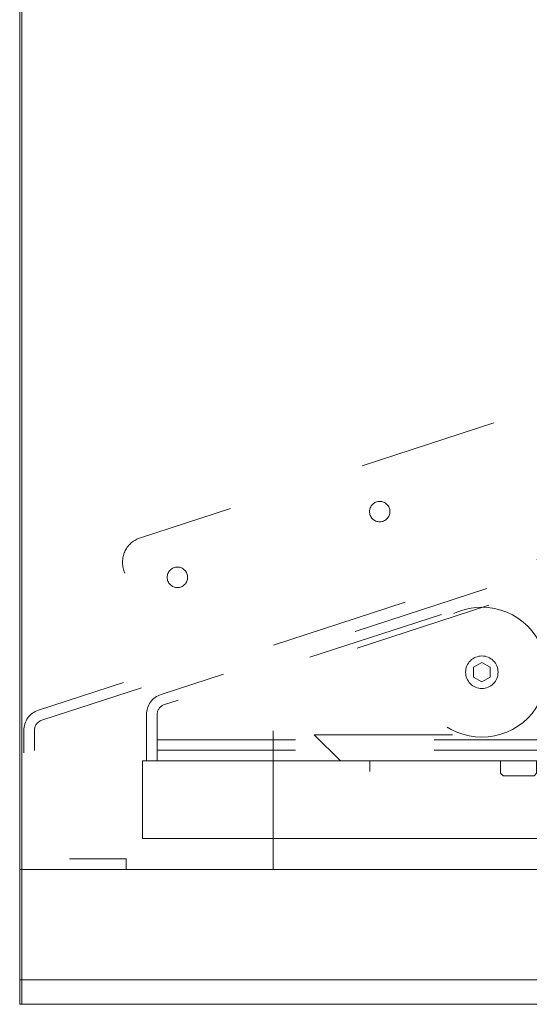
# Model space of a CAD drawing. Header units: inches. Extents: x -463 to -294, y -230 to 12.
# Tile 31 of 68: x -361.5 to -356.6, y -64.09 to -54.61. Entities that reach past the tile are written whole.
import ezdxf

# ---------------------------------------------------------------- set-up
doc = ezdxf.new("R2010")
doc.units = ezdxf.units.IN
doc.header["$LTSCALE"] = 32
doc.header["$MEASUREMENT"] = 0
doc.header["$PDMODE"] = 1
doc.header["$PDSIZE"] = -2
doc.linetypes.add('Dash Style-1', pattern=[0.083328, 0.041656, -0.041672])
for name, color, linetype, lineweight in [('DashLine', 7, 'Dash Style-1', 13), ('Metal-CascadeShroud', 7, 'Continuous', 18), ('None', 7, 'Continuous', 18), ('SolidLine', 7, 'Continuous', 15), ('Wood_-V', 7, 'Continuous', 18), ('Wood_1-H', 7, 'Continuous', 13), ('Wood_1-V', 7, 'Continuous', 13)]:
    doc.layers.add(name, color=color, linetype=linetype, lineweight=lineweight)

# ---------------------------------------------------------------- blocks, each defined once
blk = doc.blocks.new('Group-13')
at = {"layer": 'Wood_1-H'}
for points in [[(-2.0445, 22.8948), (-2.0445, -48.8769)], [(-2.0445, -47.8139), (-2.0445, 22.8948), (-2.0445, 22.8948)], [(-2.0445, -48.8769), (-2.0248, -48.8769), (-2.0248, 22.8948), (-2.0445, 22.8948), (-2.0445, -48.8769)], [(-2.0445, 22.8948), (-2.0248, 22.8948), (-2.0248, -47.8139), (-2.0445, -47.8139), (-2.0445, 22.8948)], [(-2.0248, 22.8948), (-2.0248, -48.8769)], [(-2.0248, -47.8139), (-2.0248, 22.8948), (-2.0248, 22.8948)], [(-2.0445, -48.8769), (-2.0445, -48.8769), (-2.0445, -47.8139)], [(-2.0445, -47.8139), (-2.0248, -47.8139), (-2.0248, -48.8769), (-2.0445, -48.8769), (-2.0445, -47.8139)], [(-2.0248, -48.8769), (-2.0248, -48.8769), (-2.0248, -47.8139)], [(-2.0445, -48.8769), (-2.0248, -48.8769), (-2.0248, -48.8769), (-2.0445, -48.8769), (-2.0445, -48.8769)]]:
    blk.add_lwpolyline(points, dxfattribs=at)
at = {"layer": 'Wood_1-V'}
for points in [[(-2.0248, 22.8948), (-2.0248, -48.8769)], [(-2.0248, -47.8139), (-2.0248, 22.8948), (-2.0248, 22.8948)], [(-2.0248, -48.8769), (27.9359, -48.8769), (27.9359, 22.8948), (-2.0248, 22.8948), (-2.0248, -48.8769)], [(-2.0248, 22.8948), (27.9359, 22.8948), (27.9359, -47.8139), (-2.0248, -47.8139), (-2.0248, 22.8948)], [(-2.0445, -49.1131), (-2.0445, -48.8769), (-2.0445, -47.8139)], [(-2.0445, -47.8139), (-2.0445, -47.8139), (-2.0445, -49.1131)], [(-2.0445, -47.8139), (-2.0248, -47.8139), (-2.0445, -47.8139), (-2.0445, -47.8139)], [(-2.0445, -47.8139), (-2.0248, -47.8139), (-2.0248, -47.8139), (-2.0445, -47.8139)], [(-2.0445, -47.8139), (-2.0248, -47.8139), (-2.0248, -47.8139), (-2.0445, -47.8139), (-2.0445, -47.8139)], [(-2.0445, -49.1131), (-2.0248, -49.1131), (-2.0248, -47.8139), (-2.0445, -47.8139), (-2.0445, -49.1131)], [(-2.0445, -47.8139), (-2.0248, -47.8139), (-2.0248, -48.8769), (-2.0445, -48.8769), (-2.0445, -47.8139)], [(-2.0248, -48.8769), (-2.0248, -48.8769), (-2.0248, -47.8139)], [(-2.0248, -47.8139), (27.9359, -47.8139), (27.9359, -48.8769), (-2.0248, -48.8769), (-2.0248, -47.8139)], [(-2.0248, -49.1131), (-2.0248, -48.8769), (-2.0248, -47.8139)], [(-2.0248, -47.8139), (-2.0248, -47.8139), (-2.0248, -49.1131)], [(-2.0248, -47.8139), (27.9359, -47.8139), (-2.0248, -47.8139), (-2.0248, -47.8139)], [(-2.0248, -47.8139), (27.9359, -47.8139), (27.9359, -47.8139), (-2.0248, -47.8139)], [(-2.0248, -47.8139), (27.9359, -47.8139), (27.9359, -47.8139), (-2.0248, -47.8139), (-2.0248, -47.8139)], [(-2.0248, -49.1131), (27.9359, -49.1131), (27.9359, -47.8139), (-2.0248, -47.8139), (-2.0248, -49.1131)], [(-2.0248, -47.8139), (27.9359, -47.8139), (27.9359, -48.8769), (-2.0248, -48.8769), (-2.0248, -47.8139)], [(-2.0248, -49.1131), (-2.0248, -48.8769), (-2.0248, -47.8139)], [(-2.0248, -47.8139), (-2.0248, -47.8139), (-2.0248, -49.1131)], [(-2.0445, -48.8769), (-2.0248, -48.8769), (-2.0248, -49.1131), (-2.0445, -49.1131), (-2.0445, -48.8769)], [(-2.0248, -48.8769), (27.9359, -48.8769), (27.9359, -48.8769), (-2.0248, -48.8769), (-2.0248, -48.8769)], [(-2.0248, -48.8769), (27.9359, -48.8769), (27.9359, -49.1131), (-2.0248, -49.1131), (-2.0248, -48.8769)], [(-2.0445, -49.1131), (-2.0445, -49.1131)], [(-2.0445, -49.1131), (-2.0248, -49.1131), (-2.0248, -49.1131), (-2.0445, -49.1131), (-2.0445, -49.1131)], [(-2.0248, -49.1131), (-2.0248, -49.1131)], [(-2.0248, -49.1131), (27.9359, -49.1131), (27.9359, -49.1131), (-2.0248, -49.1131), (-2.0248, -49.1131)], [(-2.0248, -49.1131), (-2.0248, -49.1131)]]:
    blk.add_lwpolyline(points, dxfattribs=at)
blk = doc.blocks.new('1BP8DW-Leveler (2D)')
at = {"layer": 'DashLine', "flags": 128}
for points in [[(0.625, 0), (0.622, -0.0613), (0.613, -0.1219), (0.5981, -0.1814), (0.5774, -0.2392), (0.5512, -0.2946), (0.5197, -0.3472), (0.4831, -0.3965), (0.4419, -0.4419), (0.3965, -0.4831), (0.3472, -0.5197), (0.2946, -0.5512), (0.2392, -0.5774), (0.1814, -0.5981), (0.1219, -0.613), (0.0613, -0.622), (0, -0.625), (-0.0613, -0.622), (-0.1219, -0.613), (-0.1814, -0.5981), (-0.2392, -0.5774), (-0.2946, -0.5512), (-0.3472, -0.5197), (-0.3965, -0.4831), (-0.4419, -0.4419), (-0.4831, -0.3965), (-0.5197, -0.3472), (-0.5512, -0.2946), (-0.5774, -0.2392), (-0.5981, -0.1814), (-0.613, -0.1219), (-0.622, -0.0613), (-0.625, 0), (-0.622, 0.0613), (-0.613, 0.1219), (-0.5981, 0.1814), (-0.5774, 0.2392), (-0.5512, 0.2946), (-0.5197, 0.3472), (-0.4831, 0.3965), (-0.4419, 0.4419), (-0.3965, 0.4831), (-0.3472, 0.5197), (-0.2946, 0.5512), (-0.2392, 0.5774), (-0.1814, 0.5981), (-0.1219, 0.613), (-0.0613, 0.622), (0, 0.625), (0.0613, 0.622), (0.1219, 0.613), (0.1814, 0.5981), (0.2392, 0.5774), (0.2946, 0.5512), (0.3472, 0.5197), (0.3965, 0.4831), (0.4419, 0.4419), (0.4831, 0.3965), (0.5197, 0.3472), (0.5512, 0.2946), (0.5774, 0.2392), (0.5981, 0.1814), (0.613, 0.1219), (0.622, 0.0613)], [(0, 0.1562), (0.0153, 0.1555), (0.0305, 0.1532), (0.0454, 0.1495), (0.0598, 0.1444), (0.0737, 0.1378), (0.0868, 0.1299), (0.0991, 0.1208), (0.1105, 0.1105), (0.1208, 0.0991), (0.1299, 0.0868), (0.1378, 0.0737), (0.1444, 0.0598), (0.1495, 0.0454), (0.1532, 0.0305), (0.1555, 0.0153), (0.1562, 0), (0.1555, -0.0153), (0.1532, -0.0305), (0.1495, -0.0454), (0.1444, -0.0598), (0.1378, -0.0737), (0.1299, -0.0868), (0.1208, -0.0991), (0.1105, -0.1105), (0.0991, -0.1208), (0.0868, -0.1299), (0.0737, -0.1378), (0.0598, -0.1444), (0.0454, -0.1495), (0.0305, -0.1532), (0.0153, -0.1555), (0, -0.1562), (-0.0153, -0.1555), (-0.0305, -0.1532), (-0.0454, -0.1495), (-0.0598, -0.1444), (-0.0737, -0.1378), (-0.0868, -0.1299), (-0.0991, -0.1208), (-0.1105, -0.1105), (-0.1208, -0.0991), (-0.1299, -0.0868), (-0.1378, -0.0737), (-0.1444, -0.0598), (-0.1495, -0.0454), (-0.1532, -0.0305), (-0.1555, -0.0153), (-0.1562, 0), (-0.1555, 0.0153), (-0.1532, 0.0305), (-0.1495, 0.0454), (-0.1444, 0.0598), (-0.1378, 0.0737), (-0.1299, 0.0868), (-0.1208, 0.0991), (-0.1105, 0.1105), (-0.0991, 0.1208), (-0.0868, 0.1299), (-0.0737, 0.1378), (-0.0598, 0.1444), (-0.0454, 0.1495), (-0.0305, 0.1532), (-0.0153, 0.1555)], [(0, 0.0937), (-0.0812, 0.0469), (-0.0812, -0.0469), (0, -0.0938), (0.0812, -0.0469), (0.0812, 0.0469)]]:
    blk.add_lwpolyline(points, close=True, dxfattribs=at)
blk = doc.blocks.new('MetalLegBox-Lower-30 (2D)')
at = {"layer": 'DashLine'}
for p, q in [((-13.6772, -1.9291), (13.6772, -1.9291)), ((-13.6771, -2.0315), (13.6772, -2.0315)), ((-13.6771, -2.1339), (13.6772, -2.1339))]:
    blk.add_line(p, q, dxfattribs=at)
at = {"layer": 'DashLine', "flags": 128}
blk.add_lwpolyline([(-13.7796, -2.1339), (-13.7796, -1.6881, -0.32492), (-13.6381, -1.4934), (-2.8204, 2.0215, -0.078702), (-2.7572, 2.0315), (2.7571, 2.0315, -0.078702), (2.8203, 2.0215), (13.638, -1.4934, -0.32492), (13.7795, -1.6881), (13.7795, -2.1339), (13.6771, -2.1339), (13.6771, -1.6881, 0.32492), (13.6064, -1.5908), (2.7887, 1.9241, 0.079192), (2.7571, 1.9291), (-2.7572, 1.9291, 0.079192), (-2.7888, 1.9241), (-13.6065, -1.5908, 0.32492), (-13.6772, -1.6881), (-13.6772, -2.1339)], format="xyb", close=True, dxfattribs=at)
blk.add_lwpolyline([(-12.1654, -1.8819), (-9.4882, -1.8819), (-9.7402, -2.1339), (-10.0236, -2.1339), (-10.0236, -2.252), (-10.0472, -2.2756), (-10.3465, -2.2756), (-10.3701, -2.252), (-10.3701, -2.1339), (-11.2835, -2.1339), (-11.2835, -2.252), (-11.3071, -2.2756), (-11.6063, -2.2756), (-11.6299, -2.252), (-11.6299, -2.1339), (-11.9134, -2.1339)], close=True, dxfattribs=at)
at = {"layer": 'Metal-CascadeShroud', "color": 7}
blk.add_blockref('1BP8DW-Leveler (2D)', (-10.5512, -1.2795), dxfattribs=at)
blk = doc.blocks.new('MiteredDeskBracketLeft (2D)')
at = {"layer": 'DashLine', "flags": 128}
blk.add_lwpolyline([(2.4409, 0), (2.4409, 1.6853, -0.32492), (2.6151, 1.925), (5.8119, 2.9637, -0.509525), (6.1417, 2.7241), (6.1417, 0)], format="xyb", close=True, dxfattribs=at)
at = {"layer": 'Metal-CascadeShroud', "linetype": 'Continuous', "lineweight": 5}
blk.add_point((0, 0), dxfattribs=at)
blk = doc.blocks.new('MetalLegBox-Upper-30 (2D)')
at = {"layer": 'DashLine', "flags": 128}
blk.add_lwpolyline([(13.9764, -3.0748), (14.7559, -3.0748, 0.414214), (14.8583, -2.9724), (14.8583, -1.8401, 0.32492), (14.7875, -1.7427), (2.8236, 2.1446, 0.078702), (2.792, 2.1496), (-2.792, 2.1496, 0.078702), (-2.8236, 2.1446), (-14.7875, -1.7427, 0.32492), (-14.8583, -1.8401), (-14.8583, -2.9724, 0.414214), (-14.7559, -3.0748), (-13.9764, -3.0748), (-13.9764, -3.1772), (-14.7559, -3.1772, -0.414214), (-14.9606, -2.9724), (-14.9606, -1.8401, -0.32492), (-14.8192, -1.6454), (-13.6807, -1.2755), (-13.9977, -0.3001, -0.417497), (-13.8372, 0.0149), (-9.5237, 1.4165, -0.414214), (-9.2062, 1.2547), (-8.8899, 0.2812), (-2.8552, 2.2419, -0.078702), (-2.792, 2.252), (2.792, 2.252, -0.078702), (2.8552, 2.2419), (8.8899, 0.2812), (9.2062, 1.2547, -0.414214), (9.5237, 1.4165), (13.8372, 0.0149, -0.417497), (13.9977, -0.3001), (13.6807, -1.2755), (14.8192, -1.6454, -0.32492), (14.9606, -1.8401), (14.9606, -2.9724, -0.414214), (14.7559, -3.1772), (13.9764, -3.1772)], format="xyb", close=True, dxfattribs=at)
at = {"layer": 'SolidLine', "flags": 128}
for points in [[(-11.5344, 0.3648), (-11.5248, 0.3643), (-11.5152, 0.3629), (-11.5059, 0.3606), (-11.4968, 0.3573), (-11.488, 0.3532), (-11.4798, 0.3482), (-11.472, 0.3425), (-11.4648, 0.336), (-11.4584, 0.3288), (-11.4526, 0.3211), (-11.4476, 0.3128), (-11.4435, 0.304), (-11.4403, 0.2949), (-11.4379, 0.2856), (-11.4365, 0.276), (-11.436, 0.2664), (-11.4365, 0.2567), (-11.4379, 0.2472), (-11.4403, 0.2378), (-11.4435, 0.2287), (-11.4476, 0.22), (-11.4526, 0.2117), (-11.4584, 0.2039), (-11.4648, 0.1968), (-11.472, 0.1903), (-11.4798, 0.1845), (-11.488, 0.1796), (-11.4968, 0.1754), (-11.5059, 0.1722), (-11.5152, 0.1698), (-11.5248, 0.1684), (-11.5344, 0.168), (-11.5441, 0.1684), (-11.5536, 0.1698), (-11.563, 0.1722), (-11.5721, 0.1754), (-11.5808, 0.1796), (-11.5891, 0.1845), (-11.5969, 0.1903), (-11.604, 0.1968), (-11.6105, 0.2039), (-11.6163, 0.2117), (-11.6212, 0.22), (-11.6254, 0.2287), (-11.6286, 0.2378), (-11.631, 0.2472), (-11.6324, 0.2567), (-11.6329, 0.2664), (-11.6324, 0.276), (-11.631, 0.2856), (-11.6286, 0.2949), (-11.6254, 0.304), (-11.6212, 0.3128), (-11.6163, 0.3211), (-11.6105, 0.3288), (-11.604, 0.336), (-11.5969, 0.3425), (-11.5891, 0.3482), (-11.5808, 0.3532), (-11.5721, 0.3573), (-11.563, 0.3606), (-11.5536, 0.3629), (-11.5441, 0.3643)], [(-13.4815, -0.2678), (-13.4718, -0.2683), (-13.4623, -0.2697), (-13.4529, -0.2721), (-13.4438, -0.2753), (-13.4351, -0.2795), (-13.4268, -0.2844), (-13.419, -0.2902), (-13.4119, -0.2967), (-13.4054, -0.3038), (-13.3997, -0.3116), (-13.3947, -0.3199), (-13.3906, -0.3286), (-13.3873, -0.3377), (-13.385, -0.3471), (-13.3835, -0.3566), (-13.3831, -0.3663), (-13.3835, -0.3759), (-13.385, -0.3855), (-13.3873, -0.3948), (-13.3906, -0.4039), (-13.3947, -0.4127), (-13.3997, -0.4209), (-13.4054, -0.4287), (-13.4119, -0.4359), (-13.419, -0.4423), (-13.4268, -0.4481), (-13.4351, -0.4531), (-13.4438, -0.4572), (-13.4529, -0.4604), (-13.4623, -0.4628), (-13.4718, -0.4642), (-13.4815, -0.4647), (-13.4911, -0.4642), (-13.5007, -0.4628), (-13.5101, -0.4604), (-13.5192, -0.4572), (-13.5279, -0.4531), (-13.5362, -0.4481), (-13.5439, -0.4423), (-13.5511, -0.4359), (-13.5576, -0.4287), (-13.5633, -0.4209), (-13.5683, -0.4127), (-13.5724, -0.4039), (-13.5757, -0.3948), (-13.578, -0.3855), (-13.5794, -0.3759), (-13.5799, -0.3663), (-13.5794, -0.3566), (-13.578, -0.3471), (-13.5757, -0.3377), (-13.5724, -0.3286), (-13.5683, -0.3199), (-13.5633, -0.3116), (-13.5576, -0.3038), (-13.5511, -0.2967), (-13.5439, -0.2902), (-13.5362, -0.2844), (-13.5279, -0.2795), (-13.5192, -0.2753), (-13.5101, -0.2721), (-13.5007, -0.2697), (-13.4911, -0.2683)]]:
    blk.add_lwpolyline(points, close=True, dxfattribs=at)
at = {"layer": 'Metal-CascadeShroud', "color": 7}
blk.add_blockref('MiteredDeskBracketLeft (2D)', (-15, -3.1772), dxfattribs=at)
blk = doc.blocks.new('Group-51')
at = {"layer": 'Wood_-V', "linetype": 'Continuous', "transparency": 33554687}
for points in [[(-0.8634, -46.7706), (26.7744, -46.7706), (26.7744, -47.5186), (-0.8634, -47.5186), (-0.8634, -46.7706)], [(-0.8634, -46.7706), (26.7744, -46.7706), (26.7744, -47.5186), (-0.8634, -47.5186), (-0.8634, -46.7706)], [(-0.8634, -47.5186), (-0.8634, -47.5186), (-0.8634, -46.7706), (-0.8634, -46.7706), (-0.8634, -47.5186)], [(-0.8634, -46.7706), (-0.8634, -46.7706), (26.7744, -46.7706), (26.7744, -46.7706), (-0.8634, -46.7706)], [(26.7744, -47.5186), (26.7744, -47.5186), (-0.8634, -47.5186), (-0.8634, -47.5186), (26.7744, -47.5186)]]:
    blk.add_lwpolyline(points, dxfattribs=at)
at = {"layer": 'Wood_1-V'}
for points in [[(-2.0445, -47.814), (-2.0445, -47.814), (27.9555, -47.814), (27.9555, -47.814), (-2.0445, -47.814)], [(27.9555, -49.1132), (-2.0445, -49.1132), (-2.0445, -47.814), (27.9555, -47.814), (27.9555, -49.1132)], [(-2.0445, -48.877), (-2.0445, -47.814), (-2.0445, -47.814), (-2.0445, -49.1132)], [(27.9555, -48.877), (27.9555, -47.814), (-2.0445, -47.814), (-2.0445, -48.877), (27.9555, -48.877)], [(-2.0445, -49.1132), (-2.0445, -49.1132), (-2.0445, -48.877)], [(-2.0445, -48.877), (-2.0445, -49.1132), (27.9555, -49.1132), (27.9555, -48.877), (-2.0445, -48.877)], [(-2.0445, -49.1132), (27.9555, -49.1132), (27.9555, -49.1132), (-2.0445, -49.1132), (-2.0445, -49.1132)]]:
    blk.add_lwpolyline(points, dxfattribs=at)
at = {"layer": 'None', "color": 7}
for name in ['MetalLegBox-Upper-30 (2D)', 'MetalLegBox-Lower-30 (2D)']:
    blk.add_blockref(name, (12.9555, -44.6367), dxfattribs=at)

msp = doc.modelspace()

# ---------------------------------------------------------------- block references
at = {"layer": 'None'}
for name in ['Group-13', 'Group-51']:
    msp.add_blockref(name, (-359.4593, -14.9775), dxfattribs=at)

doc.saveas('drawing.dxf')
